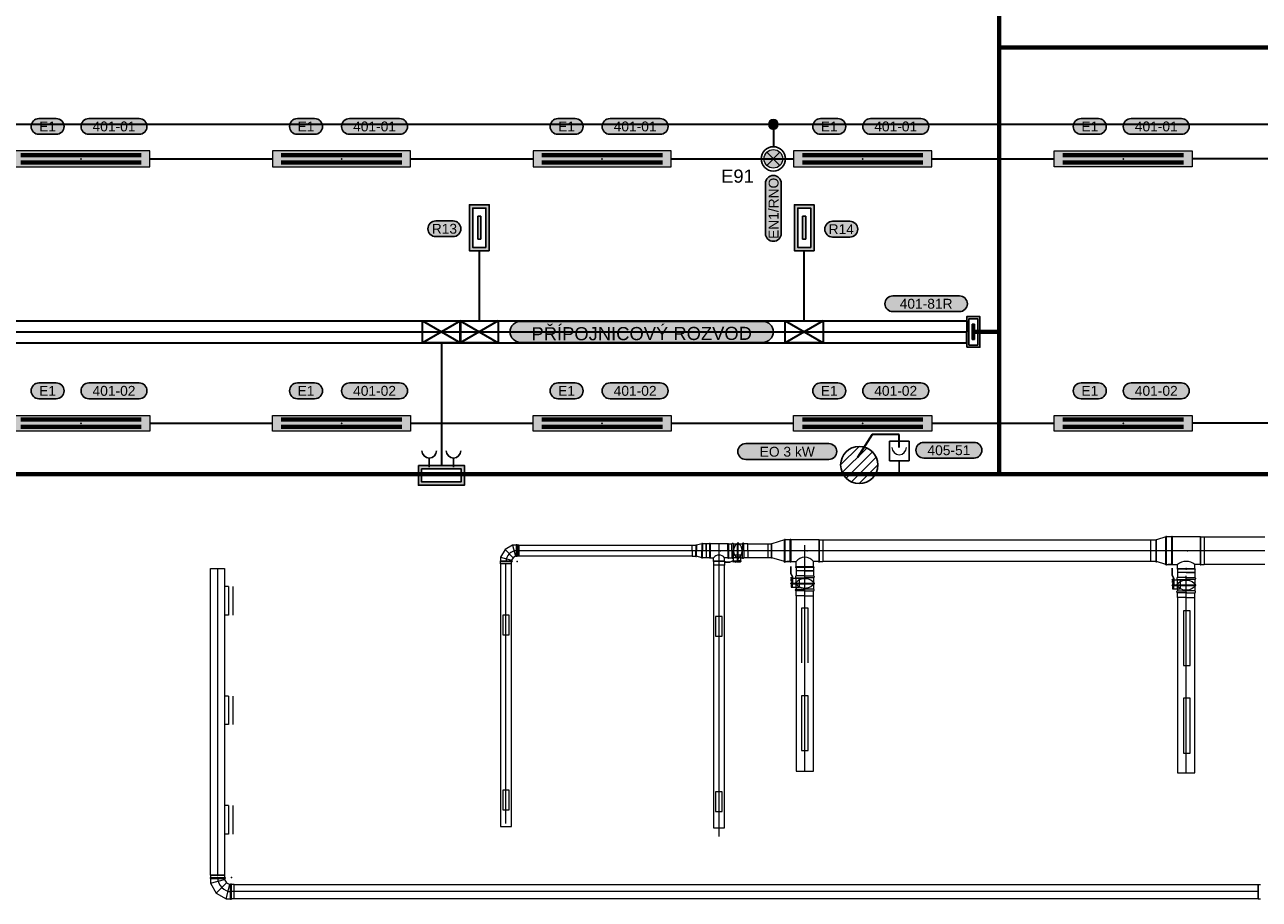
# Model space of a CAD drawing. Extents: x -10604 to 417874, y -84886 to -28187.
# Tile 16 of 32: x 60854 to 74936, y -63698 to -53713. Entities that reach past the tile are written whole.
import ezdxf
from ezdxf.enums import TextEntityAlignment as Align
from ezdxf.lldxf.tags import DXFTag

# ---------------------------------------------------------------- set-up
doc = ezdxf.new("R2010")
doc.units = 0
doc.header["$MEASUREMENT"] = 0
doc.layers.get('0').update_dxf_attribs({"linetype": 'CONTINUOUS'})
for name, color, linetype in [('__Bílá', 7, 'CONTINUOUS'), ('__ELEKTRO PAVELKA', 4, 'CONTINUOUS'), ('__Fialová 220', 220, 'CONTINUOUS'), ('__Zelená', 3, 'CONTINUOUS')]:
    doc.layers.add(name, color=color, linetype=linetype)
doc.layers.add('__matrice SUNWIN žlab 250na100', color=7, linetype='CONTINUOUS', lineweight=30, true_color=0x98cd98)
doc.layers.add('__Rudá tmavá', color=7, linetype='CONTINUOUS', true_color=0xdb0000)
doc.layers.add('__Temná modrá', color=7, linetype='CONTINUOUS', true_color=0x0000c7)
doc.styles.add('Arial', font='arial.ttf')
doc.styles.add('GENERATED_STYLE_1', font='arial.ttf')
tags = doc.linetypes.add('DASHDOT', pattern=[25.4, 12.7, -6.35, 0, -6.35]).pattern_tags.tags
tags[10:11] = [DXFTag(74, 4), DXFTag(75, 0), DXFTag(340, '0'), DXFTag(46, 0.0), DXFTag(50, 0.0), DXFTag(44, 0.0), DXFTag(45, 0.0)]
tags[8:9] = [DXFTag(74, 4), DXFTag(75, 0), DXFTag(340, '0'), DXFTag(46, 0.0), DXFTag(50, 0.0), DXFTag(44, 0.0), DXFTag(45, 0.0)]
tags[6:7] = [DXFTag(74, 4), DXFTag(75, 0), DXFTag(340, '0'), DXFTag(46, 0.0), DXFTag(50, 0.0), DXFTag(44, 0.0), DXFTag(45, 0.0)]
tags[4:5] = [DXFTag(74, 4), DXFTag(75, 0), DXFTag(340, '0'), DXFTag(46, 0.0), DXFTag(50, 0.0), DXFTag(44, 0.0), DXFTag(45, 0.0)]

# ---------------------------------------------------------------- blocks, each defined once
blk = doc.blocks.new('Světlo 258')
h = blk.add_hatch(color=2)
h.dxf.hatch_style = 1
h.paths.add_polyline_path([(787.5, 90), (-787.5, 90), (-787.5, -90), (787.5, -90)])
at = {"color": 7}
for p, q in [((687.5, 57.5), (-687.5, 57.5)), ((687.5, 47.5), (-687.5, 47.5)), ((687.5, 37.5), (-687.5, 37.5)), ((687.5, 27.5), (-687.5, 27.5)), ((687.5, -27.5), (-687.5, -27.5)), ((687.5, -37.5), (-687.5, -37.5)), ((687.5, -47.5), (-687.5, -47.5)), ((687.5, -57.5), (-687.5, -57.5))]:
    blk.add_line(p, q, dxfattribs=at)
at = {"lineweight": 18}
blk.add_lwpolyline([(787.5, 90), (-787.5, 90), (-787.5, -90), (787.5, -90)], close=True, dxfattribs=at)
at = {"color": 7}
blk.add_point((0, 0), dxfattribs=at)
blk = doc.blocks.new('TEXT POPIS 025')
h = blk.add_hatch(color=21)
h.dxf.hatch_style = 2
edge = h.paths.add_edge_path()
edge.add_arc((654, 0), 600, 270, 450)
edge.add_line((654, 600), (-654, 600))
edge.add_arc((-654, 0), 600, 90, 270)
edge.add_line((-654, -600), (654, -600))
at = {"color": 7}
for p, q in [((-654, 600), (654, 600)), ((-654, -600), (654, -600))]:
    blk.add_line(p, q, dxfattribs=at)
at = {"color": 7, "ltscale": 4}
for centre, start, end in [((-654, 0), 90, 270), ((654, 0), 270, 90)]:
    blk.add_arc(centre, 600, start, end, dxfattribs=at)
at = {"color": 7, "linetype": 'Continuous', "style": 'GENERATED_STYLE_1'}
blk.add_attdef('TEXT', text='', height=750, dxfattribs=at).set_placement((0, 0), align=Align.MIDDLE)
blk = doc.blocks.new('TEXT POPIS 075')
h = blk.add_hatch(color=21)
h.dxf.hatch_style = 2
edge = h.paths.add_edge_path()
edge.add_arc((-316.1, 0), 60, 90, 270)
edge.add_line((-316.1, -60), (316.1, -60))
edge.add_arc((316.1, 0), 60, 270, 450)
edge.add_line((316.1, 60), (-316.1, 60))
at = {"color": 7}
for p, q in [((-316.1, 60), (316.1, 60)), ((-316.1, -60), (316.1, -60))]:
    blk.add_line(p, q, dxfattribs=at)
at = {"color": 7, "ltscale": 4}
for centre, start, end in [((-316.1, 0), 90, 270), ((316.1, 0), 270, 90)]:
    blk.add_arc(centre, 60, start, end, dxfattribs=at)
at = {"color": 7, "linetype": 'Continuous', "style": 'GENERATED_STYLE_1'}
blk.add_attdef('TEXT', text='', height=75, dxfattribs=at).set_placement((0, 0), align=Align.MIDDLE)
blk = doc.blocks.new('T104')
at = {"color": 7, "lineweight": 13}
for p, q in [((-141.4, 0), (0, 141.4)), ((-128.9, -58.2), (58.2, 128.9)), ((-100, -100), (100, 100)), ((-58.2, -128.9), (128.9, 58.2)), ((0, -141.4), (141.4, 0))]:
    blk.add_line(p, q, dxfattribs=at)
blk.add_circle((0, 0), 141.4)
blk = doc.blocks.new('A201')
for p, q in [((-75, 250), (75, 250)), ((-75, 100), (-75, 250)), ((75, 250), (75, 100)), ((-75, 100), (75, 100)), ((0, 0), (0, 100))]:
    blk.add_line(p, q)
at = {"color": 7, "lineweight": 13}
blk.add_arc((0, 202.5), 55, 180, 0, dxfattribs=at)
blk = doc.blocks.new('MXC001')
h = blk.add_hatch(color=256)
h.dxf.hatch_style = 1
h.paths.add_polyline_path([(175, 150), (-175, 150), (-175, 0), (175, 0)])
h.paths.add_polyline_path([(150, 125), (150, 25), (-150, 25), (-150, 125)], flags=16)
at = {"color": 7}
for p, q in [((-92.4, 137.5), (-92.4, 206.4)), ((92.4, 137.5), (92.4, 206.4))]:
    blk.add_line(p, q, dxfattribs=at)
for points in [[(-175, 150), (175, 150), (175, 0), (-175, 0)], [(-150, 125), (150, 125), (150, 25), (-150, 25)]]:
    blk.add_lwpolyline(points, close=True, dxfattribs=at)
for centre in [(-92.4, 261.4), (92.4, 261.4)]:
    blk.add_arc(centre, 55, 180, 0, dxfattribs=at)
blk = doc.blocks.new('TEXT POPIS 150')
h = blk.add_hatch(color=21)
h.dxf.hatch_style = 2
h.paths.add_polyline_path([(6908, 600), (-6908, 600, 1), (-6908, -600), (6908, -600, 1)])
at = {"color": 7}
for p, q in [((-6908, 600), (6908, 600)), ((-6908, -600), (6908, -600))]:
    blk.add_line(p, q, dxfattribs=at)
for centre, start, end in [((-6908, 0), 90, 270), ((6908, 0), 270, 90)]:
    blk.add_arc(centre, 600, start, end, dxfattribs=at)
at = {"color": 7, "linetype": 'Continuous', "style": 'GENERATED_STYLE_1'}
blk.add_attdef('TEXT', text='', height=750, dxfattribs=at).set_placement((0, 0), align=Align.MIDDLE)
blk = doc.blocks.new('REK')
at = {"layer": '__Fialová 220', "lineweight": 0}
for p, q in [((-15474, -2356, -4), (-15561, -2406, -4)), ((-15433, -2356, -4), (-15474, -2356, -4)), ((-15433, -2350, -4), (-15433, -2486, -4)), ((-15424, -2350, -4), (-15433, -2350, -4)), ((-15424, -2355, -4), (-15424, -2350, -4)), ((-15424, -2355, -4), (-15424, -2486, -4)), ((-15402, -2356, -4), (-15424, -2356, -4)), ((-15402, -2356, -4), (-15402, -2481, -4)), ((-15402, -2481, -4), (-15402, -2356, -4)), ((-15402, -2356, -4), (-13426, -2356, -4)), ((-13426, -2418, -4), (-13426, -2356, -4)), ((-13426, -2356, -4), (-13386, -2356, -4)), ((-13386, -2352, -4), (-13386, -2418, -4)), ((-13386, -2352, -4), (-13378, -2352, -4)), ((-13316, -2338, -4), (-13378, -2356, -4)), ((-13378, -2352, -4), (-13378, -2418, -4)), ((-13316, -2334, -4), (-13316, -2418, -4)), ((-13308, -2334, -4), (-13316, -2334, -4)), ((-13308, -2334, -4), (-13308, -2418, -4)), ((-13268, -2338, -4), (-13308, -2338, -4)), ((-13268, -2418, -4), (-13268, -2338, -4)), ((-13228, -2334, -4), (-13228, -2502, -4)), ((-13222, -2334, -4), (-13222, -2502, -4)), ((-13019, -2338, -4), (-12973, -2338, -4)), ((-13019, -2418, -4), (-13019, -2338, -4)), ((-13018, -2334, -4), (-13018, -2502, -4)), ((-13013, -2334, -4), (-13013, -2502, -4)), ((-12973, -2418, -4), (-12973, -2338, -4)), ((-12967, -2333, -4), (-12961, -2333, -4)), ((-12956, -2338, -4), (-12853, -2338, -4)), ((-12956, -2338, -4), (-12956, -2418, -4)), ((-12853, -2338, -4), (-12853, -2418, -4)), ((-12841, -2333, -4), (-12847, -2333, -4)), ((-12790, -2338, -4), (-12836, -2338, -4)), ((-12836, -2418, -4), (-12836, -2338, -4)), ((-12790, -2418, -4), (-12790, -2338, -4)), ((-12790, -2338, -4), (-12561, -2338, -4)), ((-12307, -2289, -4), (-12307, -2547, -4)), ((-12301, -2289, -4), (-12301, -2547, -4)), ((-11982, -2289, -4), (-11982, -2547, -4)), ((-11977, -2289, -4), (-11977, -2547, -4)), ((-11977, -2293, -4), (-8196, -2293, -4)), ((-7957, -2257, -4), (-7957, -2580, -4)), ((-7952, -2257, -4), (-7952, -2580, -4)), ((-7633, -2257, -4), (-7633, -2580, -4)), ((-7627, -2257, -4), (-7627, -2580, -4)), ((-7587, -2261, -4), (-6894, -2261, -4)), ((-15617, -2534, -4), (-15479, -2534, -4)), ((-15617, -2534, -4), (-15617, -2543, -4)), ((-15561, -2406, -4), (-15611, -2493, -4)), ((-15611, -2493, -4), (-15611, -2534, -4)), ((-15470, -2498, -4), (-15486, -2527, -4)), ((-15486, -2527, -4), (-15486, -2534, -4)), ((-15479, -2534, -4), (-15479, -2543, -4)), ((-15441, -2481, -4), (-15470, -2498, -4)), ((-15433, -2481, -4), (-15441, -2481, -4)), ((-15424, -2486, -4), (-15433, -2486, -4)), ((-15402, -2481, -4), (-15424, -2481, -4)), ((-13426, -2481, -4), (-15402, -2481, -4)), ((-13426, -2418, -4), (-13426, -2481, -4)), ((-13426, -2481, -4), (-13386, -2481, -4)), ((-13386, -2485, -4), (-13386, -2418, -4)), ((-13386, -2485, -4), (-13378, -2485, -4)), ((-13378, -2485, -4), (-13378, -2418, -4)), ((-13316, -2498, -4), (-13378, -2481, -4)), ((-13316, -2502, -4), (-13316, -2418, -4)), ((-13308, -2502, -4), (-13316, -2502, -4)), ((-13308, -2502, -4), (-13308, -2418, -4)), ((-13268, -2498, -4), (-13308, -2498, -4)), ((-13268, -2418, -4), (-13268, -2498, -4)), ((-13019, -2418, -4), (-13019, -2498, -4)), ((-13019, -2498, -4), (-12973, -2498, -4)), ((-12973, -2418, -4), (-12973, -2498, -4)), ((-12967, -2504, -4), (-12961, -2504, -4)), ((-12956, -2498, -4), (-12956, -2418, -4)), ((-12956, -2498, -4), (-12954, -2498, -4)), ((-12870, -2498, -4), (-12954, -2498, -4)), ((-12870, -2498, -4), (-12853, -2498, -4)), ((-12853, -2498, -4), (-12853, -2418, -4)), ((-12841, -2504, -4), (-12847, -2504, -4)), ((-12836, -2418, -4), (-12836, -2498, -4)), ((-12790, -2498, -4), (-12836, -2498, -4)), ((-12561, -2498, -4), (-12797, -2498, -4)), ((-12790, -2418, -4), (-12790, -2498, -4)), ((-18919, -6122), (-18919, -2622)), ((-18919, -2622), (-18759, -2622)), ((-18759, -2622), (-18759, -6122)), ((-15617, -2543, -4), (-15479, -2543, -4)), ((-15611, -2566, -4), (-15611, -2543, -4)), ((-15611, -2565, -4), (-15486, -2565, -4)), ((-15611, -2565, -4), (-15486, -2565, -4)), ((-15611, -2566, -4), (-15611, -5566, -4)), ((-15486, -2565, -4), (-15486, -2543, -4)), ((-15486, -5566, -4), (-15486, -2565, -4)), ((-13054, -2538, -4), (-13187, -2538, -4)), ((-13054, -2543, -4), (-13187, -2543, -4)), ((-13183, -2583, -4), (-13183, -5583, -4)), ((-13058, -5583, -4), (-13058, -2583, -4)), ((-12038, -2603, -4), (-12246, -2603, -4)), ((-12038, -2609, -4), (-12246, -2609, -4)), ((-12142, -2649, -4), (-12242, -2649, -4)), ((-12242, -2649, -4), (-12242, -2706, -4)), ((-12142, -2649, -4), (-12042, -2649, -4)), ((-12042, -2649, -4), (-12042, -2706, -4)), ((-8196, -2543, -4), (-11937, -2543, -4)), ((-7688, -2623, -4), (-7896, -2623, -4)), ((-7688, -2628, -4), (-7896, -2628, -4)), ((-7792, -2668, -4), (-7892, -2668, -4)), ((-7892, -2668, -4), (-7892, -2725, -4)), ((-7792, -2668, -4), (-7692, -2668, -4)), ((-7692, -2668, -4), (-7692, -2725, -4)), ((-6894, -2576, -4), (-7587, -2576, -4)), ((-12249, -2713, -4), (-12249, -2720, -4)), ((-12142, -2706, -4), (-12242, -2706, -4)), ((-12242, -2727, -4), (-12242, -2730, -4)), ((-12242, -2727, -4), (-12142, -2727, -4)), ((-12242, -2834, -4), (-12242, -2730, -4)), ((-12142, -2706, -4), (-12042, -2706, -4)), ((-12042, -2727, -4), (-12142, -2727, -4)), ((-12042, -2727, -4), (-12042, -2856, -4)), ((-12034, -2713, -4), (-12034, -2720, -4)), ((-7899, -2733, -4), (-7899, -2740, -4)), ((-7792, -2725, -4), (-7892, -2725, -4)), ((-7892, -2747, -4), (-7892, -2749, -4)), ((-7892, -2747, -4), (-7792, -2747, -4)), ((-7892, -2854, -4), (-7892, -2749, -4)), ((-7792, -2725, -4), (-7692, -2725, -4)), ((-7692, -2747, -4), (-7792, -2747, -4)), ((-7692, -2747, -4), (-7692, -2875, -4)), ((-7685, -2733, -4), (-7685, -2740, -4)), ((-18714, -2827), (-18759, -2827)), ((-18714, -2827), (-18714, -3152)), ((-12249, -2870, -4), (-12249, -2863, -4)), ((-12242, -2834, -4), (-12242, -2856, -4)), ((-12242, -2856, -4), (-12142, -2856, -4)), ((-12242, -2934, -4), (-12242, -2877, -4)), ((-12142, -2877, -4), (-12242, -2877, -4)), ((-12142, -2934, -4), (-12242, -2934, -4)), ((-12242, -2934, -4), (-12242, -4934, 3)), ((-12042, -2856, -4), (-12142, -2856, -4)), ((-12142, -2877, -4), (-12042, -2877, -4)), ((-12142, -2934, -4), (-12042, -2934, -4)), ((-12042, -2934, -4), (-12042, -2877, -4)), ((-12042, -4934, 3), (-12042, -2934, -4)), ((-12034, -2870, -4), (-12034, -2863, -4)), ((-7899, -2890, -4), (-7899, -2883, -4)), ((-7892, -2854, -4), (-7892, -2875, -4)), ((-7892, -2875, -4), (-7792, -2875, -4)), ((-7892, -2954, -4), (-7892, -2897, -4)), ((-7792, -2897, -4), (-7892, -2897, -4)), ((-7792, -2954, -4), (-7892, -2954, -4)), ((-7892, -2954, -4), (-7892, -4954, 3)), ((-7692, -2875, -4), (-7792, -2875, -4)), ((-7792, -2897, -4), (-7692, -2897, -4)), ((-7792, -2954, -4), (-7692, -2954, -4)), ((-7692, -2954, -4), (-7692, -2897, -4)), ((-7692, -4954, 3), (-7692, -2954, -4)), ((-7685, -2890, -4), (-7685, -2883, -4)), ((-12104, -3073, 3), (-12179, -3073, 3)), ((-18714, -3152), (-18759, -3152)), ((-15512, -3152), (-15587, -3152)), ((-13084, -3169), (-13159, -3169)), ((-7746, -3103), (-7821, -3103)), ((-15587, -3377), (-15512, -3377)), ((-13159, -3394), (-13084, -3394)), ((-7821, -3728), (-7746, -3728)), ((-18714, -4077), (-18759, -4077)), ((-18714, -4077), (-18714, -4402)), ((-12104, -4073, 3), (-12179, -4073, 3)), ((-7746, -4103), (-7821, -4103)), ((-18714, -4402), (-18759, -4402)), ((-12179, -4698, 3), (-12104, -4698, 3)), ((-7821, -4728), (-7746, -4728)), ((-12242, -4934, 3), (-12042, -4934, 3)), ((-7892, -4954, 3), (-7692, -4954, 3)), ((-15512, -5152), (-15587, -5152)), ((-13084, -5169), (-13159, -5169)), ((-18714, -5327), (-18759, -5327)), ((-18714, -5327), (-18714, -5652)), ((-15587, -5377), (-15512, -5377)), ((-13159, -5394), (-13084, -5394)), ((-15611, -5566, -4), (-15486, -5566, -4)), ((-13183, -5583, -4), (-13058, -5583, -4)), ((-18714, -5652), (-18759, -5652)), ((-18920, -6150), (-18926, -6150)), ((-18926, -6150), (-18926, -6161)), ((-18926, -6161), (-18752, -6161)), ((-18920, -6150), (-18752, -6150)), ((-18919, -6122), (-18759, -6122)), ((-18919, -6122), (-18919, -6150)), ((-18759, -6122), (-18919, -6122)), ((-18919, -6161), (-18919, -6214)), ((-18759, -6122), (-18759, -6150)), ((-18759, -6161), (-18759, -6171)), ((-18759, -6171), (-18738, -6209)), ((-18752, -6150), (-18752, -6161)), ((-18919, -6214), (-18855, -6326)), ((-18855, -6326), (-18743, -6390)), ((-18738, -6209), (-18701, -6230)), ((-18701, -6230), (-18691, -6230)), ((-18691, -6397), (-18691, -6221)), ((-18691, -6221), (-18679, -6221)), ((-18679, -6397), (-18679, -6221)), ((-18651, -6230), (-18679, -6230)), ((-18651, -6390), (-18651, -6230)), ((-18651, -6390), (-18651, -6230)), ((-18651, -6230), (-6972, -6230, -78)), ((-6972, -6390, -78), (-6972, -6230, -78)), ((-6972, -6230, -78), (-6944, -6230, -78)), ((-6972, -6230, -78), (-6972, -6390, -78)), ((-18743, -6390), (-18691, -6390)), ((-18691, -6397), (-18679, -6397)), ((-18651, -6390), (-18679, -6390)), ((-6972, -6390, -78), (-18651, -6390)), ((-6972, -6390, -78), (-6944, -6390, -78))]:
    blk.add_line(p, q, dxfattribs=at)
at = {"layer": '__Fialová 220', "color": 7, "lineweight": 0}
for p, q in [((-15474, -2356, -4), (-15441, -2481, -4)), ((-12908, -2333, -4), (-12908, -2331, -4)), ((-12901, -2331, -4), (-12908, -2331, -4)), ((-12908, -2532, -4), (-12908, -2333, -4)), ((-12901, -2333, -4), (-12901, -2331, -4)), ((-12901, -2532, -4), (-12901, -2333, -4)), ((-15611, -2493, -4), (-15486, -2527, -4)), ((-15561, -2406, -4), (-15470, -2498, -4)), ((-12997, -2547, -4), (-12968, -2532, -4)), ((-12968, -2532, -4), (-12904, -2532, -4)), ((-12954, -2532, -4), (-12954, -2469, -4)), ((-12870, -2469, -4), (-12954, -2469, -4)), ((-12944, -2550, -4), (-12944, -2529, -4)), ((-12870, -2532, -4), (-12905, -2532, -4)), ((-12895, -2498, -4), (-12904, -2498, -4)), ((-12870, -2532, -4), (-12870, -2469, -4)), ((-13059, -2546, -4), (-12996, -2546, -4)), ((-13059, -2550, -4), (-12996, -2550, -4)), ((-12996, -2550, -4), (-12967, -2535, -4)), ((-12967, -2535, -4), (-12881, -2535, -4)), ((-12960, -2544, -4), (-12949, -2535, -4)), ((-12958, -2547, -4), (-12960, -2544, -4)), ((-12947, -2540, -4), (-12958, -2547, -4)), ((-12947, -2540, -4), (-12949, -2535, -4)), ((-12944, -2540, -4), (-12947, -2540, -4)), ((-12944, -2540, -4), (-12942, -2540, -4)), ((-12942, -2540, -4), (-12940, -2535, -4)), ((-12942, -2540, -4), (-12931, -2547, -4)), ((-12929, -2544, -4), (-12940, -2535, -4)), ((-12931, -2547, -4), (-12929, -2544, -4)), ((-12919, -2541, -4), (-12881, -2541, -4)), ((-12919, -2544, -4), (-12919, -2541, -4)), ((-12919, -2544, -4), (-12876, -2544, -4)), ((-12908, -2535, -4), (-12908, -2541, -4)), ((-12908, -2544, -4), (-12908, -2546, -4)), ((-12908, -2546, -4), (-12904, -2546, -4)), ((-12901, -2546, -4), (-12904, -2546, -4)), ((-12901, -2535, -4), (-12901, -2541, -4)), ((-12901, -2544, -4), (-12901, -2546, -4)), ((-12306, -2599, -4), (-12306, -2677, -4)), ((-12302, -2599, -4), (-12302, -2677, -4)), ((-12302, -2675, -4), (-12283, -2712, -4)), ((-7956, -2618, -4), (-7956, -2697, -4)), ((-7952, -2618, -4), (-7952, -2697, -4)), ((-12306, -2677, -4), (-12287, -2713, -4)), ((-12306, -2742, -4), (-12280, -2742, -4)), ((-12302, -2724, -4), (-12298, -2722, -4)), ((-12293, -2738, -4), (-12302, -2724, -4)), ((-12293, -2745, -4), (-12302, -2759, -4)), ((-12302, -2759, -4), (-12298, -2761, -4)), ((-12299, -2787, -4), (-12302, -2787, -4)), ((-12302, -2787, -4), (-12302, -2792, -4)), ((-12302, -2796, -4), (-12302, -2792, -4)), ((-12299, -2796, -4), (-12302, -2796, -4)), ((-12299, -2773, -4), (-12299, -2827, -4)), ((-12299, -2773, -4), (-12294, -2773, -4)), ((-12298, -2722, -4), (-12287, -2736, -4)), ((-12298, -2761, -4), (-12287, -2747, -4)), ((-12287, -2787, -4), (-12295, -2787, -4)), ((-12287, -2796, -4), (-12295, -2796, -4)), ((-12294, -2773, -4), (-12294, -2821, -4)), ((-12293, -2738, -4), (-12287, -2736, -4)), ((-12293, -2742, -4), (-12293, -2738, -4)), ((-12293, -2742, -4), (-12293, -2745, -4)), ((-12293, -2745, -4), (-12287, -2747, -4)), ((-12287, -2713, -4), (-12287, -2821, -4)), ((-12283, -2712, -4), (-12283, -2792, -4)), ((-12283, -2730, -4), (-12204, -2730, -4)), ((-12283, -2787, -4), (-12035, -2787, -4)), ((-12283, -2834, -4), (-12283, -2791, -4)), ((-12283, -2796, -4), (-12035, -2796, -4)), ((-12242, -2803, -4), (-12242, -2792, -4)), ((-12204, -2834, -4), (-12204, -2729, -4)), ((-12035, -2787, -4), (-12032, -2787, -4)), ((-12035, -2796, -4), (-12032, -2796, -4)), ((-12032, -2796, -4), (-12032, -2787, -4)), ((-7956, -2697, -4), (-7938, -2733, -4)), ((-7956, -2761, -4), (-7930, -2761, -4)), ((-7953, -2695, -4), (-7934, -2731, -4)), ((-7953, -2744, -4), (-7949, -2742, -4)), ((-7944, -2758, -4), (-7953, -2744, -4)), ((-7944, -2764, -4), (-7953, -2778, -4)), ((-7953, -2778, -4), (-7949, -2780, -4)), ((-7949, -2807, -4), (-7952, -2807, -4)), ((-7952, -2807, -4), (-7952, -2811, -4)), ((-7952, -2815, -4), (-7952, -2811, -4)), ((-7949, -2815, -4), (-7952, -2815, -4)), ((-7949, -2742, -4), (-7938, -2755, -4)), ((-7949, -2780, -4), (-7938, -2767, -4)), ((-7949, -2793, -4), (-7949, -2847, -4)), ((-7949, -2793, -4), (-7945, -2793, -4)), ((-7945, -2793, -4), (-7945, -2841, -4)), ((-7938, -2807, -4), (-7945, -2807, -4)), ((-7938, -2815, -4), (-7945, -2815, -4)), ((-7944, -2758, -4), (-7938, -2755, -4)), ((-7944, -2761, -4), (-7944, -2758, -4)), ((-7944, -2761, -4), (-7944, -2764, -4)), ((-7944, -2764, -4), (-7938, -2767, -4)), ((-7938, -2732, -4), (-7938, -2841, -4)), ((-7934, -2731, -4), (-7934, -2812, -4)), ((-7934, -2749, -4), (-7855, -2749, -4)), ((-7934, -2807, -4), (-7686, -2807, -4)), ((-7934, -2854, -4), (-7934, -2810, -4)), ((-7934, -2815, -4), (-7686, -2815, -4)), ((-7892, -2823, -4), (-7892, -2811, -4)), ((-7855, -2854, -4), (-7855, -2748, -4)), ((-7686, -2807, -4), (-7682, -2807, -4)), ((-7686, -2815, -4), (-7682, -2815, -4)), ((-7682, -2815, -4), (-7682, -2807, -4)), ((-18664, -2827), (-18664, -3152)), ((-12283, -2834, -4), (-12204, -2834, -4)), ((-7934, -2854, -4), (-7855, -2854, -4)), ((-18664, -4077), (-18664, -4402)), ((-18664, -5327), (-18664, -5652)), ((-18919, -6214), (-18759, -6171)), ((-18855, -6326), (-18738, -6209)), ((-18743, -6390), (-18701, -6230))]:
    blk.add_line(p, q, dxfattribs=at)
at = {"layer": '__Fialová 220', "lineweight": 0, "ltscale": 25}
for p, q in [((-13120, -5679, -4), (-13120, -2341, -4)), ((-12142, -4934, 3), (-12142, -2354, 3)), ((-6894, -2418, -4), (-15402, -2418, -4)), ((-18839, -2622), (-18839, -6122)), ((-15550, -5532), (-15550, -2576)), ((-7792, -4954, 3), (-7792, -2703, 3)), ((-6972, -6310), (-18689, -6310))]:
    blk.add_line(p, q, dxfattribs=at)
at = {"layer": '__Fialová 220', "linetype": 'DASHDOT', "lineweight": 0, "ltscale": 7}
for p, q in [((-12179, -3073, 3), (-12179, -3698, 3)), ((-12104, -3698, 3), (-12104, -3073, 3)), ((-15587, -3152), (-15587, -3377)), ((-15512, -3377), (-15512, -3152)), ((-13159, -3169), (-13159, -3394)), ((-13084, -3394), (-13084, -3169)), ((-7821, -3103), (-7821, -3728)), ((-7746, -3728), (-7746, -3103)), ((-12179, -4073, 3), (-12179, -4698, 3)), ((-12104, -4698, 3), (-12104, -4073, 3)), ((-7821, -4103), (-7821, -4728)), ((-7746, -4728), (-7746, -4103)), ((-15587, -5152), (-15587, -5377)), ((-15512, -5377), (-15512, -5152)), ((-13159, -5169), (-13159, -5394)), ((-13084, -5394), (-13084, -5169))]:
    blk.add_line(p, q, dxfattribs=at)
at = {"layer": '__Fialová 220', "lineweight": 0, "elevation": -4, "flags": 128}
for points in [[(-13268, -2338), (-13268, -2498)], [(-13228, -2338), (-13268, -2338)], [(-13222, -2334), (-13228, -2334)], [(-13018, -2338), (-13222, -2338)], [(-13018, -2334), (-13013, -2334)], [(-13013, -2338), (-12973, -2338)], [(-12973, -2338), (-12973, -2498)], [(-12521, -2498), (-12561, -2498), (-12561, -2338), (-12521, -2338)], [(-12516, -2502), (-12521, -2502), (-12521, -2334), (-12516, -2334)], [(-12372, -2293), (-12516, -2338)], [(-12516, -2502), (-12516, -2334)], [(-12372, -2547), (-12372, -2289)], [(-12372, -2547), (-12367, -2547), (-12367, -2289), (-12372, -2289)], [(-12367, -2543), (-12307, -2543), (-12307, -2293), (-12367, -2293)], [(-12307, -2293), (-12347, -2293)], [(-12301, -2289), (-12307, -2289)], [(-11982, -2293), (-12301, -2293)], [(-11982, -2289), (-11977, -2289)], [(-11977, -2293), (-11937, -2293)], [(-11937, -2293), (-11937, -2543)], [(-8136, -2543), (-8196, -2543), (-8196, -2293), (-8136, -2293)], [(-8131, -2547), (-8136, -2547), (-8136, -2289), (-8131, -2289)], [(-8022, -2261), (-8131, -2293)], [(-8131, -2547), (-8131, -2289)], [(-8022, -2580), (-8017, -2580), (-8017, -2257), (-8022, -2257)], [(-8022, -2580), (-8022, -2257)], [(-8017, -2576), (-7957, -2576), (-7957, -2261), (-8017, -2261)], [(-7957, -2261), (-7997, -2261)], [(-7952, -2257), (-7957, -2257)], [(-7633, -2261), (-7952, -2261)], [(-7633, -2257), (-7627, -2257)], [(-7627, -2261), (-7587, -2261)], [(-7587, -2261), (-7587, -2576)], [(-13228, -2498), (-13268, -2498)], [(-13222, -2502), (-13228, -2502)], [(-13222, -2498), (-13183, -2498)], [(-13183, -2538), (-13183, -2498)], [(-13058, -2538), (-13058, -2498)], [(-13018, -2498), (-13058, -2498)], [(-13018, -2502), (-13013, -2502)], [(-13013, -2498), (-12973, -2498)], [(-12372, -2543), (-12516, -2498)], [(-13187, -2538), (-13187, -2543)], [(-13183, -2543), (-13183, -2583)], [(-13058, -2583), (-13183, -2583)], [(-13058, -2543), (-13058, -2583)], [(-13054, -2538), (-13054, -2543)], [(-12307, -2543), (-12347, -2543)], [(-12301, -2547), (-12307, -2547)], [(-12301, -2543), (-12242, -2543)], [(-12246, -2603), (-12246, -2609)], [(-12242, -2603), (-12242, -2543)], [(-12242, -2609), (-12242, -2649)], [(-12042, -2649), (-12242, -2649)], [(-12042, -2603), (-12042, -2543)], [(-11982, -2543), (-12042, -2543)], [(-12042, -2609), (-12042, -2649)], [(-12038, -2603), (-12038, -2609)], [(-11982, -2547), (-11977, -2547)], [(-11977, -2543), (-11937, -2543)], [(-8022, -2576), (-8131, -2543)], [(-7957, -2576), (-7997, -2576)], [(-7952, -2580), (-7957, -2580)], [(-7952, -2576), (-7892, -2576)], [(-7896, -2623), (-7896, -2628)], [(-7892, -2623), (-7892, -2576)], [(-7892, -2628), (-7892, -2668)], [(-7692, -2668), (-7892, -2668)], [(-7692, -2623), (-7692, -2576)], [(-7633, -2576), (-7692, -2576)], [(-7692, -2628), (-7692, -2668)], [(-7688, -2623), (-7688, -2628)], [(-7633, -2580), (-7627, -2580)], [(-7627, -2576), (-7587, -2576)]]:
    blk.add_lwpolyline(points, dxfattribs=at)
at = {"layer": '__Fialová 220', "color": 7, "lineweight": 0, "elevation": -4, "flags": 128}
for points in [[(-12895, -2333), (-12913, -2333), (-12913, -2338), (-12895, -2338)], [(-12895, -2498), (-12914, -2498), (-12914, -2504), (-12895, -2504)], [(-12871, -2535), (-12876, -2532), (-12881, -2535), (-12881, -2541), (-12876, -2543), (-12871, -2541)], [(-12242, -2803), (-12242, -2780), (-12248, -2780), (-12248, -2803)], [(-12035, -2804), (-12035, -2780), (-12042, -2780), (-12042, -2804)], [(-7892, -2823), (-7892, -2800), (-7899, -2800), (-7899, -2823)], [(-7686, -2823), (-7686, -2800), (-7692, -2800), (-7692, -2823)], [(-12287, -2833), (-12284, -2827), (-12287, -2821), (-12294, -2821), (-12298, -2827), (-12294, -2833)], [(-7938, -2853), (-7934, -2847), (-7938, -2841), (-7945, -2841), (-7948, -2847), (-7945, -2853)]]:
    blk.add_lwpolyline(points, close=True, dxfattribs=at)
at = {"layer": '__Fialová 220', "color": 7, "lineweight": 0}
for centre, radius in [((-12876, -2538, -4), 4.85), ((-12876, -2538, -4), 2.38), ((-12291, -2827, -4), 6.06), ((-12291, -2827, -4), 2.97), ((-7941, -2847, -4), 6.06), ((-7941, -2847, -4), 2.97)]:
    blk.add_circle(centre, radius, dxfattribs=at)
at = {"layer": '__Fialová 220', "lineweight": 0}
for centre, radius, start, end in [((-12967, -2338, -4), 5.71, 90, 180), ((-12961, -2338, -4), 5.71, 0, 90), ((-12847, -2338, -4), 5.71, 90, 180), ((-12841, -2338, -4), 5.71, 0, 90), ((-13120, -2548, -4), 80, 38.6248, 141.3752), ((-12967, -2498, -4), 5.71, 180, 270), ((-12961, -2498, -4), 5.71, 270, 0), ((-12847, -2498, -4), 5.71, 180, 270), ((-12841, -2498, -4), 5.71, 270, 0), ((-12142, -2618, -4), 125, 36.8699, 143.1301), ((-7792, -2698, -4), 158, 50.5859, 129.4141), ((-12242, -2713, -4), 7.14, 90, 180), ((-12242, -2720, -4), 7.14, 180, 270), ((-12042, -2713, -4), 7.14, 0, 90), ((-12042, -2720, -4), 7.14, 270, 0), ((-7892, -2733, -4), 7.14, 90, 180), ((-7892, -2740, -4), 7.14, 180, 270), ((-7692, -2733, -4), 7.14, 0, 90), ((-7692, -2740, -4), 7.14, 270, 0), ((-12242, -2863, -4), 7.14, 90, 180), ((-12242, -2870, -4), 7.14, 180, 270), ((-12042, -2863, -4), 7.14, 0, 90), ((-12042, -2870, -4), 7.14, 270, 0), ((-7892, -2883, -4), 7.14, 90, 180), ((-7892, -2890, -4), 7.14, 180, 270), ((-7692, -2883, -4), 7.14, 0, 90), ((-7692, -2890, -4), 7.14, 270, 0)]:
    blk.add_arc(centre, radius, start, end, dxfattribs=at)
at = {"layer": '__Fialová 220', "lineweight": 0, "ltscale": 25}
for centre, radius, start, end in [((-15424, -2543, -4), 125, 90, 180), ((-18679, -6150), 160, 180, 270)]:
    blk.add_arc(centre, radius, start, end, dxfattribs=at)
at = {"layer": '__Fialová 220', "color": 7, "lineweight": 0}
for centre, radius, start, end in [((-12876, -2538, -4), 6.26, 270, 90), ((-12291, -2827, -4), 7.82, 180, 0), ((-7941, -2847, -4), 7.82, 180, 0)]:
    blk.add_arc(centre, radius, start, end, dxfattribs=at)
for centre, major_axis in [((-12905, -2418, -4), (0, -77.9)), ((-12141, -2791, -4), (-97.4, 0)), ((-7792, -2811, -4), (-97.4, 0))]:
    blk.add_ellipse(centre, major_axis=major_axis, ratio=0.584497, dxfattribs=at)
at = {"layer": '__Fialová 220', "lineweight": 0}
for p in [(-15424, -2418, -4), (-13386, -2418, -4), (-13308, -2418, -4), (-13228, -2418, -4), (-13104, -2418, -4), (-13019, -2418, -4), (-13011, -2418, -4), (-13011, -2418, -4), (-12973, -2418, -4), (-12837, -2418, -4), (-12307, -2418, -4), (-12115, -2418, -4), (-11983, -2418, -4), (-11975, -2418, -4), (-11975, -2418, -4), (-7957, -2418, -4), (-7776, -2418, -4), (-7633, -2418, -4), (-7626, -2418, -4), (-7626, -2418, -4), (-15549, -2543, -4), (-15424, -2543, -4), (-15424, -2543, -4), (-13120, -2535, -4), (-13120, -2543, -4), (-13120, -2543, -4), (-12142, -2601, -4), (-12142, -2609, -4), (-12142, -2609, -4), (-7792, -2620, -4), (-7792, -2628, -4), (-7792, -2628, -4), (-12142, -2706, -4), (-7792, -2725, -4), (-12142, -2876, -4), (-7792, -2895, -4), (-18839, -6150), (-18679, -6150), (-18679, -6150), (-18679, -6310)]:
    blk.add_point(p, dxfattribs=at)
blk = doc.blocks.new('PS4')
at = {"layer": '__Bílá', "lineweight": 35}
for p, q in [((0, 0), (433, -250)), ((433, 0), (0, -250))]:
    blk.add_line(p, q, dxfattribs=at)
blk.add_lwpolyline([(0, 0), (433, 0), (433, -250), (0, -250)], close=True, dxfattribs=at)
blk = doc.blocks.new('Skříň šíře 350')
h = blk.add_hatch(color=256)
h.dxf.hatch_style = 1
h.paths.add_polyline_path([(175, 75), (-175, 75), (-175, -75), (175, -75)])
h.paths.add_polyline_path([(150, -50), (-150, -50), (-150, 50), (150, 50)], flags=16)
h.paths.add_polyline_path([(87.5, 12.5), (87.5, -12.5), (-87.5, -12.5), (-87.5, 12.5)], flags=0)
h = blk.add_hatch(color=256)
h.dxf.hatch_style = 1
h.paths.add_polyline_path([(-87.5, 12.5), (-87.5, -12.5), (87.5, -12.5), (87.5, 12.5)])
at = {"color": 7}
for p, q in [((-87.5, 12.5), (87.5, 12.5)), ((-87.5, 12.5), (-87.5, -12.5)), ((87.5, 12.5), (87.5, -12.5)), ((-87.5, -12.5), (87.5, -12.5))]:
    blk.add_line(p, q, dxfattribs=at)
for points in [[(-175, 75), (175, 75), (175, -75), (-175, -75)], [(-150, 50), (150, 50), (150, -50), (-150, -50)]]:
    blk.add_lwpolyline(points, close=True, dxfattribs=at)
blk = doc.blocks.new('Text žlutý 21')
at = {"true_color": 0xffff33}
h = blk.add_hatch(color=2, dxfattribs=at)
h.dxf.hatch_style = 2
h.paths.add_polyline_path([(-190.8, 60, 1), (-190.8, -60), (190.8, -60, 1), (190.8, 60)])
at = {"color": 7}
for p, q in [((-190.8, 60), (190.8, 60)), ((-190.8, -60), (190.8, -60))]:
    blk.add_line(p, q, dxfattribs=at)
at = {"color": 7, "ltscale": 4}
for centre, start, end in [((-190.8, 0), 90, 270), ((190.8, 0), 270, 90)]:
    blk.add_arc(centre, 60, start, end, dxfattribs=at)
at = {"color": 7, "linetype": 'Continuous', "style": 'GENERATED_STYLE_1'}
blk.add_attdef('TEXT', text='', height=75, dxfattribs=at).set_placement((0, 0), align=Align.MIDDLE)
blk = doc.blocks.new('TEXT POPIS 050')
h = blk.add_hatch(color=21)
h.dxf.hatch_style = 2
h.paths.add_polyline_path([(-1908, 600, 1), (-1908, -600), (1908, -600, 1), (1908, 600)])
at = {"color": 7}
for p, q in [((-1908, 600), (1908, 600)), ((-1908, -600), (1908, -600))]:
    blk.add_line(p, q, dxfattribs=at)
at = {"color": 7, "ltscale": 4}
for centre, start, end in [((-1908, 0), 90, 270), ((1908, 0), 270, 90)]:
    blk.add_arc(centre, 600, start, end, dxfattribs=at)
at = {"color": 7, "linetype": 'Continuous', "style": 'GENERATED_STYLE_1'}
blk.add_attdef('TEXT', text='', height=750, dxfattribs=at).set_placement((0, 0), align=Align.MIDDLE)
blk = doc.blocks.new('TEXT_POPIS_060')
h = blk.add_hatch(color=21)
h.dxf.hatch_style = 2
h.paths.add_polyline_path([(-253.4, 60, 1), (-253.4, -60), (253.4, -60, 1), (253.4, 60)])
at = {"color": 7}
for p, q in [((-253.4, 60), (253.4, 60)), ((-253.4, -60), (253.4, -60))]:
    blk.add_line(p, q, dxfattribs=at)
at = {"color": 7, "ltscale": 4}
for centre, start, end in [((-253.4, 0), 90, 270), ((253.4, 0), 270, 90)]:
    blk.add_arc(centre, 60, start, end, dxfattribs=at)
at = {"color": 7, "linetype": 'Continuous', "style": 'GENERATED_STYLE_1'}
blk.add_attdef('TEXT', text='', height=75, dxfattribs=at).set_placement((0, 0), align=Align.MIDDLE)
blk = doc.blocks.new('Nouzové svítidlo stropní 102')
at = {"ltscale": 2}
h = blk.add_hatch(color=30, dxfattribs=at)
h.dxf.hatch_style = 1
h.paths.add_polyline_path([(-50, -50), (0, 0), (-50, 50, 0.198912), (-70.7, 0, 0.198912)])
h.paths.add_polyline_path([(50, 50), (0, 0), (50, -50, 0.198912), (70.7, 0, 0.198912)])
h = blk.add_hatch(color=2, dxfattribs=at)
h.dxf.hatch_style = 1
h.paths.add_polyline_path([(-50, 50), (0, 0), (50, 50, 0.414214)])
h.paths.add_polyline_path([(-50, -50, 0.414214), (50, -50), (0, 0)])
at = {"color": 7, "lineweight": 13}
for p, q in [((50, 50), (-50, -50)), ((50, -50), (-50, 50))]:
    blk.add_line(p, q, dxfattribs=at)
blk.add_circle((0, 0), 92.4)
blk.add_circle((0, 0), 70.7, dxfattribs=at)
blk = doc.blocks.new('vývod světlo 2')
at = {"true_color": 0xffff33}
h = blk.add_hatch(color=2, dxfattribs=at)
h.dxf.hatch_style = 2
h.paths.add_polyline_path([(-190.8, 60, 1), (-190.8, -60), (190.8, -60, 1), (190.8, 60)])
at = {"color": 7}
for p, q in [((-190.8, 60), (190.8, 60)), ((-190.8, -60), (190.8, -60))]:
    blk.add_line(p, q, dxfattribs=at)
at = {"color": 7, "ltscale": 4}
for centre, start, end in [((-190.8, 0), 90, 270), ((190.8, 0), 270, 90)]:
    blk.add_arc(centre, 60, start, end, dxfattribs=at)
at = {"color": 7, "linetype": 'Continuous', "style": 'GENERATED_STYLE_1'}
blk.add_attdef('TEXT', text='', height=75, dxfattribs=at).set_placement((0, 0), align=Align.MIDDLE)
blk = doc.blocks.new('SPOJ101')
at = {"const_width": 37.5}
blk.add_lwpolyline([(0, -18.75, -1), (0, 18.75, -1)], format="xyb", close=True, dxfattribs=at)
at = {"color": 7, "lineweight": 13}
blk.add_circle((0, 0), 37.5, dxfattribs=at)

msp = doc.modelspace()

# ---------------------------------------------------------------- linework, layer by layer
at = {"layer": '__matrice SUNWIN žlab 250na100'}
for p, q in [((57003, -57095), (71599, -57095)), ((71599, -57095), (71599, -57220)), ((57003, -57220), (71599, -57220)), ((71599, -57345), (71599, -57220)), ((57003, -57345), (71599, -57345))]:
    msp.add_line(p, q, dxfattribs=at)
at = {"layer": '__Rudá tmavá', "lineweight": 35}
for p, q in [((66040, -57095), (66040, -56293)), ((69746, -57095), (69746, -56293)), ((65607, -57345), (65607, -58745))]:
    msp.add_line(p, q, dxfattribs=at)
at = {"layer": '__Temná modrá', "lineweight": 70}
for p, q in [((71969, -58843), (71969, -48023)), ((71969, -53975), (89994, -53975)), ((71686, -57220), (71969, -57220)), ((56685, -58843), (81769, -58843))]:
    msp.add_line(p, q, dxfattribs=at)
at = {"layer": '__Temná modrá', "lineweight": 35}
for p, q in [((62284, -55245), (63681, -55245)), ((65256, -55245), (66653, -55245)), ((68228, -55245), (69625, -55245)), ((71200, -55245), (72597, -55245)), ((75569, -55245), (74172, -55245)), ((62284, -58263), (63681, -58263)), ((65256, -58263), (66653, -58263)), ((68228, -58263), (69625, -58263)), ((71200, -58263), (72597, -58263)), ((77033, -58263), (74172, -58263)), ((70521, -58392), (70353, -58653)), ((70829, -58392), (70521, -58392)), ((70829, -58539), (70829, -58392))]:
    msp.add_line(p, q, dxfattribs=at)
at = {"layer": '__Zelená', "lineweight": 35}
for p, q in [((83481, -54852), (30369, -54852)), ((69394, -54852), (69394, -55107))]:
    msp.add_line(p, q, dxfattribs=at)

# ---------------------------------------------------------------- block references
at = {"ltscale": 4, "xscale": 0.15, "yscale": 0.15, "zscale": 0.15}
for p in [(61115, -54875), (64063, -54875), (67035, -54875), (70031, -54875), (73003, -54875), (61115, -57893), (64063, -57893), (67035, -57893), (70031, -57893), (73003, -57893)]:
    msp.add_blockref('TEXT POPIS 025', p, dxfattribs=at).add_auto_attribs({'TEXT': 'E1'})
at = {"lineweight": 0}
ref = msp.add_blockref('vývod světlo 2', (69394, -55810), dxfattribs=dict(at, xscale=-1.5, yscale=1.5, zscale=1.5, rotation=90))
ref.add_attrib('TEXT', 'EN1/RNO', dxfattribs={"color": 7, "linetype": 'Continuous', "height": 112.5, "rotation": 90, "style": 'GENERATED_STYLE_1'}).set_placement((69394, -55810), align=Align.MIDDLE)
at = {"ltscale": 4}
ref = msp.add_blockref('TEXT POPIS 025', (65642, -56043), dxfattribs=dict(at, xscale=-0.15, yscale=0.15, zscale=0.15, rotation=180))
ref.add_attrib('TEXT', 'R13', dxfattribs={"color": 7, "linetype": 'Continuous', "height": 112.5, "style": 'GENERATED_STYLE_1'}).set_placement((65642, -56043), align=Align.MIDDLE)
ref = msp.add_blockref('TEXT POPIS 025', (70168, -56048), dxfattribs=dict(at, xscale=-0.15, yscale=0.15, zscale=0.15, rotation=180))
ref.add_attrib('TEXT', 'R14', dxfattribs={"color": 7, "linetype": 'Continuous', "height": 112.5, "style": 'GENERATED_STYLE_1'}).set_placement((70168, -56048), align=Align.MIDDLE)
ref = msp.add_blockref('TEXT POPIS 150', (67892, -57220), dxfattribs=dict(xscale=0.2, yscale=0.2, zscale=0.2))
ref.add_attrib('TEXT', 'PŘÍPOJNICOVÝ ROZVOD', dxfattribs={"color": 7, "linetype": 'Continuous', "height": 150, "rotation": 0.1156, "style": 'GENERATED_STYLE_1'}).set_placement((67892, -57220), align=Align.MIDDLE)
at = {"layer": '__ELEKTRO PAVELKA', "color": 7, "lineweight": 0, "xscale": 1.5, "yscale": 1.5, "zscale": 1.5}
msp.add_blockref('TEXT_POPIS_060', (71136, -56899), dxfattribs=at).add_auto_attribs({'TEXT': '401-81R'})
at = {"layer": '__ELEKTRO PAVELKA', "ltscale": 4}
ref = msp.add_blockref('TEXT POPIS 050', (71396, -58571), dxfattribs=dict(at, xscale=0.15, yscale=0.15, zscale=0.15))
ref.add_attrib('TEXT', '405-51', dxfattribs={"layer": '0', "color": 7, "linetype": 'Continuous', "height": 112.5, "rotation": 0.1156, "style": 'GENERATED_STYLE_1'}).set_placement((71396, -58571), align=Align.MIDDLE)
at = {"layer": '__Rudá tmavá', "xscale": 1.5, "yscale": 1.5, "zscale": 1.5}
for p, values in [((61873, -54875), {'TEXT': '401-01'}), ((64845, -54875), {'TEXT': '401-01'}), ((67817, -54875), {'TEXT': '401-01'}), ((70789, -54875), {'TEXT': '401-01'}), ((73761, -54875), {'TEXT': '401-01'}), ((61873, -57893), {'TEXT': '401-02'}), ((64845, -57893), {'TEXT': '401-02'}), ((67817, -57893), {'TEXT': '401-02'}), ((70789, -57893), {'TEXT': '401-02'}), ((73761, -57893), {'TEXT': '401-02'})]:
    msp.add_blockref('Text žlutý 21', p, dxfattribs=at).add_auto_attribs(values)
at = {"layer": '__Rudá tmavá', "xscale": -1.5, "yscale": 1.5, "zscale": 1.5, "rotation": 270.0000000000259}
for p in [(66040, -56031), (69746, -56031)]:
    msp.add_blockref('Skříň šíře 350', p, dxfattribs=at)
at = {"layer": '__Rudá tmavá', "lineweight": 35}
for name, p in [('REK', (81894, -57300)), ('PS4', (65391, -57095)), ('PS4', (65823, -57095)), ('PS4', (69529, -57095))]:
    msp.add_blockref(name, p, dxfattribs=at)
at = {"layer": '__Rudá tmavá', "rotation": 90}
msp.add_blockref('Skříň šíře 350', (71674, -57220), dxfattribs=at)
at = {"layer": '__Rudá tmavá', "xscale": 1.5, "yscale": 1.5, "zscale": 1.5}
for name, p in [('MXC001', (65607, -58970)), ('T104', (70373, -58739)), ('A201', (70829, -58843))]:
    msp.add_blockref(name, p, dxfattribs=at)
at = {"layer": '__Rudá tmavá', "lineweight": 30, "xscale": 1.5, "yscale": 1.5, "zscale": 1.5}
msp.add_blockref('TEXT POPIS 075', (69552, -58586), dxfattribs=at).add_auto_attribs({'TEXT': 'EO 3 kW'})
at = {"layer": '__Temná modrá'}
for p in [(61496, -55245), (64468, -55245), (67440, -55245), (70412, -55245)]:
    msp.add_blockref('Světlo 258', p, dxfattribs=at)
at = {"layer": '__Temná modrá', "lineweight": 0, "xscale": 1.5, "yscale": 1.5, "zscale": 1.5}
msp.add_blockref('Nouzové svítidlo stropní 102', (69394, -55245), dxfattribs=at)
at = {"layer": '__Temná modrá', "xscale": -1}
for p in [(73384, -55245), (73384, -58263)]:
    msp.add_blockref('Světlo 258', p, dxfattribs=at)
at = {"layer": '__Temná modrá', "xscale": -1, "rotation": 180}
for p in [(61496, -58263), (64468, -58263), (67440, -58263), (70412, -58263)]:
    msp.add_blockref('Světlo 258', p, dxfattribs=at)
at = {"layer": '__Zelená', "xscale": -1.5, "yscale": 1.5, "zscale": 1.5, "rotation": 180}
msp.add_blockref('SPOJ101', (69394, -54852), dxfattribs=at)

# ---------------------------------------------------------------- texts
at = {"layer": '__Temná modrá', "lineweight": 0, "style": 'Arial'}
msp.add_text('E91', height=150, dxfattribs=at).set_placement((68798, -55517))

doc.saveas('drawing.dxf')
